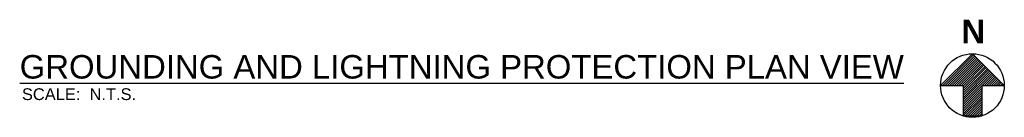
# Model space of a CAD drawing. Header units: inches. Extents: x 0 to 12596, y 259 to 10564.
# Tile 8 of 16: x 1095 to 1848, y 8780 to 8855. Entities that reach past the tile are written whole.
import ezdxf

# ---------------------------------------------------------------- set-up
doc = ezdxf.new("R2010")
doc.units = ezdxf.units.IN
doc.header["$MEASUREMENT"] = 0
doc.layers.add('E-ANNO-TEXT', color=7, linetype='Continuous', lineweight=25)
doc.styles.get("Standard").update_dxf_attribs({"font": 'arial.ttf'})

msp = doc.modelspace()

# ---------------------------------------------------------------- hatches: boundary and pattern name
at = {"layer": 'E-ANNO-TEXT', "true_color": 0x000000, "transparency": 33554559}
h = msp.add_hatch(dxfattribs=at)
h.set_pattern_fill('ANSI31', color=18, scale=10)
h.set_pattern_definition([(45, (567.9628, 8487.9382), (-0.8838835, 0.8838835), [])])
h.paths.add_polyline_path([(1798.85, 8804.87), (1823.22, 8829.24, 0.414214)])
h.paths.add_polyline_path([(1847.6, 8804.87, 0.414214), (1823.22, 8829.24)])
h.paths.add_polyline_path([(1847.6, 8804.87), (1830.42, 8804.87), (1830.42, 8781.58, 0.328875)])
h.paths.add_polyline_path([(1816.02, 8781.58), (1816.02, 8804.87), (1798.85, 8804.87, 0.328875)])
h.paths.add_polyline_path([(1847.6, 8804.87, 1), (1798.85, 8804.87, 0.328875), (1816.02, 8781.58), (1830.42, 8781.58, 0.328875)])

# ---------------------------------------------------------------- linework, layer by layer
at = {"layer": 'E-ANNO-TEXT', "color": 18, "true_color": 0x000000}
for p, q in [((1816.02, 8804.87), (1816.02, 8781.58)), ((1830.42, 8804.87), (1830.42, 8781.58)), ((1816.02, 8781.58), (1830.42, 8781.58))]:
    msp.add_line(p, q, dxfattribs=at)
msp.add_lwpolyline([(1830.42, 8804.87), (1847.6, 8804.87), (1823.22, 8829.24), (1798.85, 8804.87), (1816.02, 8804.87)], dxfattribs=at)
msp.add_circle((1823.22, 8804.87), 24.37, dxfattribs=at)

# ---------------------------------------------------------------- texts
at = {"layer": 'E-ANNO-TEXT', "attachment_point": 1}
for s, width, insert, char_height in [('{\\fArial|b1|i0|c0|p34;N}', 16.1324, (1814.79, 8855.3), 18), ('{\\LGROUNDING AND LIGHTNING PROTECTION PLAN VIEW}', 693.6806, (1094.64, 8828.2), 18), ('SCALE:  N.T.S.', 103.0824, (1096.34, 8802.73), 9)]:
    msp.add_mtext_dynamic_manual_height_columns(s, width=width, gutter_width=48, heights=[0], dxfattribs=dict(at, insert=insert, char_height=char_height))

doc.saveas('drawing.dxf')
